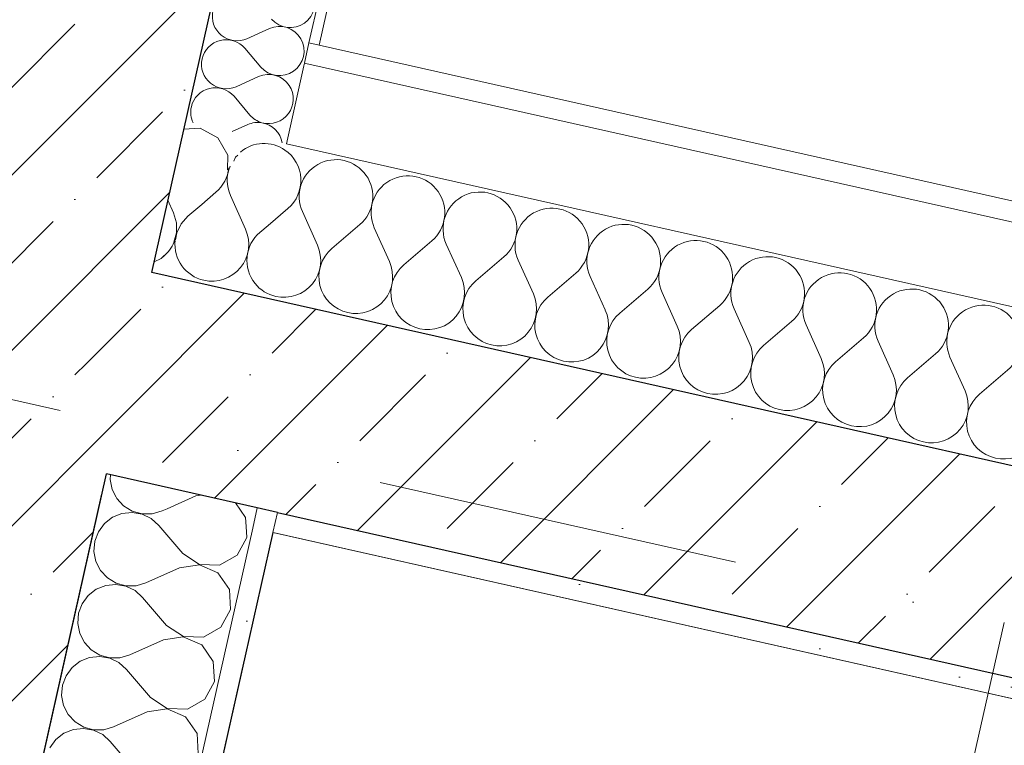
# Model space of a CAD drawing. Header units: millimetres. Extents: x -6990773 to -6682839, y 6117771 to 6220266.
# Tile 65 of 154: x -6948372 to -6947419, y 6150720 to 6151422. Entities that reach past the tile are written whole.
import ezdxf
from ezdxf.enums import TextEntityAlignment as Align

# ---------------------------------------------------------------- set-up
doc = ezdxf.new("R2010")
doc.units = ezdxf.units.MM
doc.header["$MEASUREMENT"] = 0
doc.linetypes.add('Штрихпунктирная', pattern=[670.277762, 352.777767, -176.388884, 0, -141.111112])
for name, color, linetype in [('S - МОП.АР', 7, 'Continuous'), ('АР-Стены_внешние_.АР', 7, 'Continuous'), ('АР-Стены_внутренние_пилоны.АР', 7, 'Continuous'), ('АР-Чертеж-Оси_Осевые размеры.АР', 7, 'Continuous'), ('АР-Чертеж-Размеры.АР', 7, 'Continuous')]:
    doc.layers.add(name, color=color, linetype=linetype)
for name, color, linetype, lineweight in [('АР-Стены_внешние_.АР_Ном._пера__1', 7, 'Continuous', 30), ('АР-Стены_внутренние_пилоны.АР_Ном._пера__1', 7, 'Continuous', 30), ('АР-Чертеж-Оси_Осевые размеры.АР_Ном._пера__120', 7, 'Continuous', 0), ('АР-Чертеж-Размеры.АР_Ном._пера__1', 7, 'Continuous', 0)]:
    doc.layers.add(name, color=color, linetype=linetype, lineweight=lineweight)
doc.styles.add('РЎР“Р•РќР•Р\xa0Р\x98Р\xa0_РЎРўР\x98Р›Р¬_4', font='GOTHIC.TTF')
doc.dimstyles.new('СГЕНЕРИР_СТИЛЬ__3', dxfattribs={"dimtxt": 150, "dimasz": 237.5, "dimexe": 0.18, "dimexo": 0.0625, "dimgap": 0, "dimtad": 1, "dimdec": 0, "dimzin": 0, "dimdsep": 46, "dimtxsty": 'РЎР“Р•РќР•Р\xa0Р\x98Р\xa0_РЎРўР\x98Р›Р¬_4', "dimblk": 'ARROWHEAD_6', "dimblk1": 'ARROWHEAD_6', "dimblk2": 'ARROWHEAD_6', "dimcen": 0.09, "dimse1": 1, "dimse2": 1, "dimclrd": 7, "dimclre": 7, "dimclrt": 7, "dimazin": 0, "dimtfac": 1, "dimtdec": 4, "dimtmove": 0, "dimatfit": 3, "dimfxl": 1, "dimtolj": 1, "dimtzin": 0, "dimarcsym": 0})
pattern_1 = [(45, (-6338927.19, 6562677.8), (-84.852814, 84.852814), []), (45, (-6338969.62, 6562720.22), (-84.852814, 84.852814), [90, -30, 0, -30])]
pattern_2 = [(45, (-6338927.19, 6563027.8), (-111.369318, 111.369318), [0, -105, 0, -157.5]), (110, (-6338577.19, 6563027.8), (148.001588, 53.868173), [0, -77, 0, -133])]

# ---------------------------------------------------------------- blocks, each defined once
blk = doc.blocks.new('Стена_96_1', base_point=(-6948966.56, 6148418.71))
at = {"layer": 'АР-Стены_внешние_.АР', "linetype": 'Continuous', "lineweight": 0, "true_color": 0x000000}
h = blk.add_hatch(dxfattribs=at)
h.set_pattern_fill('ЖЕЛЕЗОБЕТОН__PROJECT__0001', color=18, style=0, pattern_type=2)
h.set_pattern_definition(pattern_1)
h.paths.add_polyline_path([(-6948709.14, 6150021.28), (-6948631.09, 6150003.75), (-6948514, 6149977.45), (-6948266.43, 6151079.82), (-6948461.57, 6151123.64)])
at = {"layer": 'АР-Стены_внешние_.АР_Ном._пера__1', "color": 7, "linetype": 'Continuous', "lineweight": 30, "flags": 128}
blk.add_lwpolyline([(-6948514, 6149977.45), (-6948288.34, 6150982.25)], dxfattribs=at)
blk = doc.blocks.new('Стена_97_1', base_point=(-6948364, 6151101.73))
at = {"layer": 'АР-Стены_внутренние_пилоны.АР', "linetype": 'Continuous', "lineweight": 0, "true_color": 0x000000}
h = blk.add_hatch(dxfattribs=at)
h.set_pattern_fill('ЖЕЛЕЗОБЕТОН__PROJECT__0001', color=18, style=0, pattern_type=2)
h.set_pattern_definition(pattern_1)
h.paths.add_polyline_path([(-6942469.56, 6149880.4), (-6948244.52, 6151177.39), (-6948288.34, 6150982.25), (-6942513.39, 6149685.26)])
h = blk.add_hatch(dxfattribs=at)
h.set_pattern_fill('ШТУКАТУРКА__ГИПС_01_0001', color=18, style=0, pattern_type=2)
h.set_pattern_definition(pattern_2)
h.paths.add_polyline_path([(-6942532.9, 6149689.65), (-6948122.78, 6150945.06), (-6948127.17, 6150925.55), (-6942537.29, 6149670.13)])
at = {"layer": 'АР-Стены_внутренние_пилоны.АР_Ном._пера__1', "color": 7, "linetype": 'Continuous', "lineweight": 30}
for p, q in [((-6948142.3, 6150949.45), (-6948288.34, 6150982.25)), ((-6948122.78, 6150945.06), (-6948142.3, 6150949.45)), ((-6948122.78, 6150945.06), (-6942513.39, 6149685.26))]:
    blk.add_line(p, q, dxfattribs=at)
at = {"layer": 'АР-Стены_внутренние_пилоны.АР_Ном._пера__1', "color": 7, "linetype": 'Continuous', "lineweight": 0}
blk.add_line((-6948127.17, 6150925.55), (-6948122.78, 6150945.06), dxfattribs=at)
at = {"layer": 'АР-Стены_внутренние_пилоны.АР_Ном._пера__1', "color": 7, "linetype": 'Continuous', "lineweight": 30, "flags": 128}
blk.add_lwpolyline([(-6940195.87, 6149369.76), (-6948244.52, 6151177.39)], dxfattribs=at)
at = {"layer": 'АР-Стены_внутренние_пилоны.АР_Ном._пера__1', "color": 7, "linetype": 'Continuous', "lineweight": 0, "flags": 128}
blk.add_lwpolyline([(-6948127.17, 6150925.55), (-6942537.29, 6149670.13)], dxfattribs=at)
blk = doc.blocks.new('Стена_99_1', base_point=(-6948364, 6151101.73))
at = {"layer": 'АР-Стены_внешние_.АР', "linetype": 'Continuous', "lineweight": 0, "true_color": 0x000000}
h = blk.add_hatch(dxfattribs=at)
h.set_pattern_fill('ЖЕЛЕЗОБЕТОН__PROJECT__0001', color=18, style=0, pattern_type=2)
h.set_pattern_definition(pattern_1)
h.paths.add_polyline_path([(-6948461.57, 6151123.64), (-6948266.43, 6151079.82), (-6947981.52, 6152348.45), (-6948176.66, 6152392.28)])
at = {"layer": 'АР-Стены_внешние_.АР_Ном._пера__1', "color": 7, "linetype": 'Continuous', "lineweight": 30, "flags": 128}
blk.add_lwpolyline([(-6948244.52, 6151177.39), (-6947981.52, 6152348.45)], dxfattribs=at)
blk = doc.blocks.new('*X365', base_point=(-6338927.19, 6562677.79))
at = {"layer": 'АР-Стены_внешние_.АР_Ном._пера__1', "color": 7, "linetype": 'Continuous', "lineweight": 0}
for p, q in [((-6948197.6, 6151316.93), (-6948213.38, 6151316.04)), ((-6948180.45, 6151307.61), (-6948197.6, 6151316.93)), ((-6948170.76, 6151290.66), (-6948180.45, 6151307.61)), ((-6948171.23, 6151276.77), (-6948170.76, 6151290.66)), ((-6948163.4, 6151289.01), (-6948165.1, 6151285.09)), ((-6948160.93, 6151290.73), (-6948163.4, 6151289.01)), ((-6948228.86, 6151247.11), (-6948223.35, 6151234.86)), ((-6948196.02, 6151243.16), (-6948209.41, 6151231.73)), ((-6948220.59, 6151225.4), (-6948223.35, 6151234.86)), ((-6948209.41, 6151231.73), (-6948215.96, 6151224.36)), ((-6948220.52, 6151215.55), (-6948220.59, 6151225.4)), ((-6948215.96, 6151224.36), (-6948220.24, 6151215.48)), ((-6948222.99, 6151206.58), (-6948220.52, 6151215.55)), ((-6948220.24, 6151215.48), (-6948221.41, 6151208.72)), ((-6948235.48, 6151190.93), (-6948232.49, 6151193.7)), ((-6948242.26, 6151187.48), (-6948235.48, 6151190.93))]:
    blk.add_line(p, q, dxfattribs=at)
blk = doc.blocks.new('*X368', base_point=(-6338927.19, 6562677.79))
at = {"layer": 'АР-Стены_внешние_.АР_Ном._пера__1', "color": 7, "linetype": 'Continuous', "lineweight": 0}
for p, q in [((-6948112.55, 6151239.26), (-6948131.83, 6151222.81)), ((-6948098.61, 6151236.13), (-6948083.97, 6151203.56)), ((-6948042.86, 6151223.61), (-6948070.03, 6151200.43)), ((-6948028.92, 6151220.48), (-6948014.27, 6151187.9)), ((-6947973.17, 6151207.95), (-6948000.34, 6151184.77)), ((-6947959.23, 6151204.82), (-6947944.58, 6151172.25)), ((-6947903.48, 6151192.3), (-6947930.64, 6151169.12)), ((-6947889.54, 6151189.17), (-6947874.89, 6151156.6)), ((-6947833.78, 6151176.65), (-6947860.95, 6151153.47)), ((-6947819.84, 6151173.52), (-6947805.2, 6151140.95)), ((-6947764.09, 6151161), (-6947791.26, 6151137.82)), ((-6947750.15, 6151157.87), (-6947735.5, 6151125.3)), ((-6947694.4, 6151145.35), (-6947721.57, 6151122.16)), ((-6947680.46, 6151142.22), (-6947665.81, 6151109.64)), ((-6947624.7, 6151129.69), (-6947651.87, 6151106.51)), ((-6947610.77, 6151126.56), (-6947596.12, 6151093.99)), ((-6947555.01, 6151114.04), (-6947582.18, 6151090.86)), ((-6947541.07, 6151110.91), (-6947526.43, 6151078.34)), ((-6947485.32, 6151098.39), (-6947512.49, 6151075.21)), ((-6947471.38, 6151095.26), (-6947456.73, 6151062.69)), ((-6947415.63, 6151082.74), (-6947442.8, 6151059.56))]:
    blk.add_line(p, q, dxfattribs=at)
for centre, start, end in [((-6948135.73, 6151266.43), 310.47221, 55.361), ((-6948066.04, 6151250.78), 310.47221, 204.21201), ((-6947996.35, 6151235.12), 310.47221, 204.21201), ((-6947926.66, 6151219.47), 310.47221, 204.21201), ((-6947856.96, 6151203.82), 310.47221, 204.21201), ((-6947787.27, 6151188.17), 310.47221, 204.21201), ((-6948116.54, 6151188.91), 257.34211, 24.21201), ((-6947717.58, 6151172.51), 310.47221, 204.21201), ((-6948046.85, 6151173.26), 130.47221, 257.34211), ((-6947647.89, 6151156.86), 310.47221, 204.21201), ((-6948046.85, 6151173.26), 257.34211, 24.21201), ((-6947977.15, 6151157.6), 130.47221, 257.34211), ((-6947578.19, 6151141.21), 310.47221, 204.21201), ((-6948116.54, 6151188.91), 218.60676, 257.34211), ((-6947977.15, 6151157.6), 257.34211, 24.21201), ((-6947907.46, 6151141.95), 130.47221, 257.34211), ((-6947907.46, 6151141.95), 257.34211, 24.21201), ((-6947508.5, 6151125.56), 310.47221, 204.21201), ((-6947837.77, 6151126.3), 130.47221, 257.34211), ((-6947438.81, 6151109.91), 310.47221, 204.21201), ((-6947837.77, 6151126.3), 257.34211, 24.21201), ((-6947768.08, 6151110.65), 130.47221, 257.34211), ((-6947768.08, 6151110.65), 257.34211, 24.21201), ((-6947698.38, 6151095), 130.47221, 257.34211), ((-6947698.38, 6151095), 257.34211, 24.21201), ((-6947628.69, 6151079.34), 130.47221, 257.34211), ((-6947628.69, 6151079.34), 257.34211, 24.21201), ((-6947559, 6151063.69), 130.47221, 257.34211), ((-6947559, 6151063.69), 257.34211, 24.21201), ((-6947489.31, 6151048.04), 130.47221, 257.34211), ((-6947489.31, 6151048.04), 257.34211, 24.21201), ((-6947419.61, 6151032.39), 130.47221, 257.34211), ((-6947419.61, 6151032.39), 257.34211, 24.21201)]:
    blk.add_arc(centre, 35.71, start, end, dxfattribs=at)
blk = doc.blocks.new('*X369', base_point=(-6338927.19, 6562677.79))
at = {"layer": 'АР-Стены_внешние_.АР_Ном._пера__1', "color": 7, "linetype": 'Continuous', "lineweight": 0}
for p, q in [((-6948182.25, 6151254.91), (-6948196.02, 6151243.16)), ((-6948168.31, 6151251.78), (-6948153.66, 6151219.21)), ((-6948131.83, 6151222.81), (-6948139.72, 6151216.08))]:
    blk.add_line(p, q, dxfattribs=at)
for centre, start, end in [((-6948135.73, 6151266.43), 55.361, 129.95129), ((-6948205.43, 6151282.08), 310.47221, 354.40648), ((-6948135.73, 6151266.43), 157.23329, 204.21201), ((-6948186.23, 6151204.56), 257.34211, 24.21201), ((-6948116.54, 6151188.91), 130.47221, 218.60676), ((-6948255.93, 6151220.21), 309.20961, 337.97497), ((-6948186.23, 6151204.56), 174.0541, 257.34211)]:
    blk.add_arc(centre, 35.71, start, end, dxfattribs=at)
blk = doc.blocks.new('Стена_133_1', base_point=(-6948190.86, 6151165.34))
at = {"layer": 'АР-Стены_внешние_.АР_Ном._пера__1', "color": 7, "linetype": 'Continuous', "lineweight": 0}
for p, q in [((-6948114.08, 6151301.83), (-6948097.15, 6151377.22)), ((-6940243.64, 6149616.22), (-6948095.38, 6151379.62)), ((-6940260, 6149537.9), (-6948114.08, 6151301.83))]:
    blk.add_line(p, q, dxfattribs=at)
at = {"layer": 'АР-Стены_внешние_.АР_Ном._пера__1', "color": 7, "linetype": 'Continuous', "lineweight": 0, "flags": 128}
for points in [[(-6940247.84, 6149637.66), (-6948082.41, 6151397.21)], [(-6948244.52, 6151177.39), (-6940195.3, 6149369.63)]]:
    blk.add_lwpolyline(points, dxfattribs=at)
at = {"layer": 'АР-Стены_внутренние_пилоны.АР_Ном._пера__1', "color": 7, "linetype": 'Continuous', "lineweight": 0}
for p, q in [((-6948092.17, 6151399.4), (-6948096.55, 6151379.88)), ((-6948092.17, 6151399.4), (-6948082.41, 6151397.21)), ((-6948096.55, 6151379.88), (-6948097.15, 6151377.22)), ((-6948096.55, 6151379.88), (-6948095.38, 6151379.62))]:
    blk.add_line(p, q, dxfattribs=at)
at = {"layer": 'АР-Стены_внутренние_пилоны.АР_Ном._пера__1', "color": 7, "linetype": 'Continuous', "lineweight": 0, "flags": 128}
blk.add_lwpolyline([(-6948244.52, 6151177.39), (-6948211.65, 6151323.74)], dxfattribs=at)
at = {"layer": 'АР-Стены_внешние_.АР', "color": 7, "lineweight": 0}
for name in ['*X365', '*X369', '*X368']:
    blk.add_blockref(name, (-6338927.19, 6562677.79), dxfattribs=at)
blk = doc.blocks.new('*X376', base_point=(-6338927.19, 6562677.79))
at = {"layer": 'АР-Стены_внутренние_пилоны.АР_Ном._пера__1', "color": 7, "linetype": 'Continuous', "lineweight": 0}
for centre, start, end in [((-6948131.2, 6151345.15), 254.15494, 33.02964), ((-6948141.63, 6151298.68), 9.82675, 80.60858)]:
    blk.add_arc(centre, 23.81, start, end, dxfattribs=at)
blk = doc.blocks.new('*X377', base_point=(-6338927.19, 6562677.79))
at = {"layer": 'АР-Стены_внутренние_пилоны.АР_Ном._пера__1', "color": 7, "linetype": 'Continuous', "lineweight": 0}
for p, q in [((-6948130.53, 6151413.32), (-6948152.24, 6151403.56)), ((-6948138.87, 6151376.15), (-6948154.33, 6151394.27)), ((-6948140.96, 6151366.86), (-6948162.68, 6151357.1)), ((-6948149.31, 6151329.69), (-6948164.76, 6151347.8)), ((-6948151.4, 6151320.4), (-6948166.51, 6151313.6))]:
    blk.add_line(p, q, dxfattribs=at)
for centre, start, end in [((-6948110.33, 6151438.07), 220.47183, 114.21162), ((-6948162.01, 6151425.27), 167.34172, 294.21162), ((-6948120.76, 6151391.61), 220.47183, 114.21162), ((-6948172.44, 6151378.81), 40.47183, 167.34172), ((-6948172.44, 6151378.81), 167.34172, 294.21162), ((-6948131.2, 6151345.15), 33.02964, 114.21162), ((-6948182.88, 6151332.35), 40.47183, 167.34172), ((-6948182.88, 6151332.35), 167.34172, 205.48156), ((-6948131.2, 6151345.15), 220.47183, 254.15494), ((-6948141.63, 6151298.68), 80.60858, 114.21162)]:
    blk.add_arc(centre, 23.81, start, end, dxfattribs=at)
blk = doc.blocks.new('Стена_137_1', base_point=(-6948190.86, 6151165.34))
at = {"layer": 'АР-Стены_внутренние_пилоны.АР', "linetype": 'Continuous', "lineweight": 0, "true_color": 0x000000}
h = blk.add_hatch(dxfattribs=at)
h.set_pattern_fill('ШТУКАТУРКА__ГИПС_01_0001', color=18, style=0, pattern_type=2)
h.set_pattern_definition(pattern_2)
h.paths.add_polyline_path([(-6948082.41, 6151397.21), (-6947874.18, 6152324.34), (-6947883.94, 6152326.53), (-6948092.17, 6151399.4)])
at = {"layer": 'АР-Стены_внешние_.АР_Ном._пера__1', "color": 7, "linetype": 'Continuous', "lineweight": 0}
blk.add_line((-6948114.08, 6151301.83), (-6948097.15, 6151377.22), dxfattribs=at)
at = {"layer": 'АР-Стены_внутренние_пилоны.АР_Ном._пера__1', "color": 7, "linetype": 'Continuous', "lineweight": 0}
for p, q in [((-6948092.17, 6151399.4), (-6947883.94, 6152326.53)), ((-6948092.17, 6151399.4), (-6948096.55, 6151379.88)), ((-6948092.17, 6151399.4), (-6948082.41, 6151397.21)), ((-6948096.55, 6151379.88), (-6948097.15, 6151377.22))]:
    blk.add_line(p, q, dxfattribs=at)
at = {"layer": 'АР-Стены_внутренние_пилоны.АР_Ном._пера__1', "color": 7, "linetype": 'Continuous', "lineweight": 0, "flags": 128}
for points in [[(-6947981.51, 6152348.45), (-6948211.65, 6151323.74)], [(-6948082.41, 6151397.21), (-6947874.18, 6152324.34)]]:
    blk.add_lwpolyline(points, dxfattribs=at)
at = {"layer": 'АР-Стены_внутренние_пилоны.АР', "color": 7, "lineweight": 0}
for name in ['*X377', '*X376']:
    blk.add_blockref(name, (-6338927.19, 6562677.79), dxfattribs=at)
blk = doc.blocks.new('Стандартный Маркер Сетки[57]_1', base_point=(-6947419.05, 6150838.36))
at = {"layer": 'АР-Чертеж-Оси_Осевые размеры.АР_Ном._пера__120', "color": 7, "linetype": 'Штрихпунктирная', "lineweight": 0}
blk.add_line((-6947638.19, 6149862.67), (-6947419.05, 6150838.36), dxfattribs=at)
at = {"layer": 'АР-Чертеж-Оси_Осевые размеры.АР_Ном._пера__120', "color": 7, "lineweight": 0, "style": 'РЎР“Р•РќР•Р\xa0Р\x98Р\xa0_РЎРўР\x98Р›Р¬_4'}
blk.add_attdef('AC_MarkerText_1', text='', height=350, rotation=347.34172, dxfattribs=at).set_placement((-6952459.47, 6128265.81), align=Align.TOP_CENTER)
blk = doc.blocks.new('Стандартный Маркер Сетки[69]_1', base_point=(-6947419.05, 6150838.36))
at = {"layer": 'АР-Чертеж-Оси_Осевые размеры.АР_Ном._пера__120', "color": 7, "linetype": 'Штрихпунктирная', "lineweight": 0}
blk.add_line((-6947638.19, 6149862.67), (-6947419.05, 6150838.36), dxfattribs=at)
at = {"layer": 'АР-Чертеж-Оси_Осевые размеры.АР_Ном._пера__120', "color": 7, "lineweight": 0, "style": 'РЎР“Р•РќР•Р\xa0Р\x98Р\xa0_РЎРўР\x98Р›Р¬_4'}
blk.add_attdef('AC_MarkerText_1', text='', height=350, rotation=347.34172, dxfattribs=at).set_placement((-6952459.47, 6128265.81), align=Align.TOP_CENTER)
blk = doc.blocks.new('*D419', base_point=(-6338927.19, 6562677.79))
at = {"layer": 'АР-Чертеж-Размеры.АР_Ном._пера__1', "color": 7, "linetype": 'Continuous', "lineweight": 0, "transparency": 16777216}
for p, q in [((-6947986.43, 6151824.58), (-6947883.71, 6152281.93)), ((-6947785.71, 6152147.82), (-6948084.42, 6151958.68)), ((-6948118.01, 6152094.34), (-6947935.07, 6152053.25)), ((-6947935.07, 6152053.25), (-6940100.51, 6150293.65)), ((-6940151.87, 6150064.98), (-6940049.15, 6150522.33)), ((-6940249.86, 6150199.08), (-6939951.16, 6150388.22)), ((-6940100.51, 6150293.65), (-6939917.57, 6150252.57))]:
    blk.add_line(p, q, dxfattribs=at)
at = {"layer": 'АР-Чертеж-Размеры.АР_Ном._пера__1', "color": 7, "lineweight": 0, "transparency": 16777216, "insert": (-6944269.13, 6151260.65), "char_height": 150, "attachment_point": 7, "rotation": 347.34172, "style": 'РЎР“Р•РќР•Р\xa0Р\x98Р\xa0_РЎРўР\x98Р›Р¬_4'}
blk.add_mtext('\\A1;{\\pql;\\fCentury Gothic|b0|i0|c204|p0;\\W1.000000;8\xa0030}', dxfattribs=at)
blk = doc.blocks.new('ARROWHEAD_6')
at = {"color": 0, "linetype": 'Continuous', "lineweight": 0}
for p, q in [((-0.5, -0.5), (0.5, 0.5)), ((0, 0), (-1, 0))]:
    blk.add_line(p, q, dxfattribs=at)
blk = doc.blocks.new('*D455', base_point=(-6338927.19, 6562677.79))
at = {"layer": 'АР-Чертеж-Размеры.АР_Ном._пера__1', "color": 7, "linetype": 'Continuous', "lineweight": 0, "transparency": 16777216}
for p, q in [((-6948257.62, 6150344.71), (-6948154.9, 6150802.07)), ((-6948056.91, 6150667.96), (-6948355.61, 6150478.82)), ((-6948389.2, 6150614.47), (-6948206.26, 6150573.39)), ((-6948206.26, 6150573.39), (-6946372.49, 6150161.54)), ((-6946423.85, 6149932.86), (-6946321.13, 6150390.22)), ((-6946223.13, 6150256.11), (-6946521.84, 6150066.97))]:
    blk.add_line(p, q, dxfattribs=at)
at = {"layer": 'АР-Чертеж-Размеры.АР_Ном._пера__1', "color": 7, "lineweight": 0, "transparency": 16777216, "insert": (-6947540.42, 6150454.59), "char_height": 150, "attachment_point": 7, "rotation": 347.34197, "style": 'РЎР“Р•РќР•Р\xa0Р\x98Р\xa0_РЎРўР\x98Р›Р¬_4'}
blk.add_mtext('\\A1;{\\pql;\\fCentury Gothic|b0|i0|c204|p0;\\W1.000000;1 880}', dxfattribs=at)
blk = doc.blocks.new('*X473', base_point=(-6338927.19, 6562677.79))
at = {"layer": 'АР-Стены_внутренние_пилоны.АР_Ном._пера__1', "color": 7, "linetype": 'Continuous', "lineweight": 0}
for p, q in [((-6948284.43, 6150981.37), (-6948284.79, 6150976.99)), ((-6948284.79, 6150976.99), (-6948282.89, 6150967.32)), ((-6948282.89, 6150967.32), (-6948278.98, 6150959.65)), ((-6948201.92, 6150961.06), (-6948229.68, 6150948.57)), ((-6948197.13, 6150961.76), (-6948201.92, 6150961.06)), ((-6948153.51, 6150940.15), (-6948163.3, 6150954.16)), ((-6948153.02, 6150931.36), (-6948153.51, 6150940.15))]:
    blk.add_line(p, q, dxfattribs=at)
blk = doc.blocks.new('*X475', base_point=(-6338927.19, 6562677.79))
at = {"layer": 'АР-Стены_внутренние_пилоны.АР_Ном._пера__1', "color": 7, "linetype": 'Continuous', "lineweight": 0}
for p, q in [((-6948278.98, 6150959.65), (-6948278.42, 6150958.54)), ((-6948278.42, 6150958.54), (-6948271.72, 6150951.32)), ((-6948263.57, 6150944.99), (-6948273.37, 6150943.96)), ((-6948271.72, 6150951.32), (-6948263.3, 6150946.2)), ((-6948253.86, 6150943.29), (-6948263.57, 6150944.99)), ((-6948263.3, 6150946.2), (-6948253.8, 6150943.58)), ((-6948243.95, 6150943.65), (-6948234.49, 6150946.41)), ((-6948229.68, 6150948.57), (-6948234.49, 6150946.41)), ((-6948282.52, 6150940.29), (-6948290.32, 6150934.27)), ((-6948273.37, 6150943.96), (-6948282.52, 6150940.29)), ((-6948244.99, 6150939.02), (-6948253.86, 6150943.29)), ((-6948253.8, 6150943.58), (-6948243.95, 6150943.65)), ((-6948237.62, 6150932.47), (-6948244.99, 6150939.02)), ((-6948296.17, 6150926.34), (-6948299.63, 6150917.12)), ((-6948290.32, 6150934.27), (-6948296.17, 6150926.34)), ((-6948214.44, 6150905.3), (-6948237.62, 6150932.47)), ((-6948152.42, 6150920.66), (-6948153.02, 6150931.36)), ((-6948299.63, 6150917.12), (-6948300.45, 6150907.3)), ((-6948161.74, 6150903.51), (-6948152.42, 6150920.66)), ((-6948300.45, 6150907.3), (-6948298.54, 6150897.63)), ((-6948298.54, 6150897.63), (-6948294.07, 6150888.85)), ((-6948214.44, 6150905.3), (-6948198.19, 6150894.48)), ((-6948178.69, 6150893.82), (-6948161.74, 6150903.51)), ((-6948294.07, 6150888.85), (-6948287.37, 6150881.62)), ((-6948217.57, 6150891.37), (-6948250.14, 6150876.72)), ((-6948198.26, 6150894.2), (-6948217.57, 6150891.37)), ((-6948180.34, 6150886.46), (-6948198.26, 6150894.2)), ((-6948198.19, 6150894.48), (-6948178.69, 6150893.82)), ((-6948287.37, 6150881.62), (-6948278.95, 6150876.51)), ((-6948169.17, 6150870.46), (-6948180.34, 6150886.46)), ((-6948298.17, 6150870.6), (-6948305.97, 6150864.58)), ((-6948289.02, 6150874.27), (-6948298.17, 6150870.6)), ((-6948279.22, 6150875.29), (-6948289.02, 6150874.27)), ((-6948269.52, 6150873.6), (-6948279.22, 6150875.29)), ((-6948278.95, 6150876.51), (-6948269.45, 6150873.88)), ((-6948260.64, 6150869.32), (-6948269.52, 6150873.6)), ((-6948269.45, 6150873.88), (-6948259.6, 6150873.96)), ((-6948253.27, 6150862.78), (-6948260.64, 6150869.32)), ((-6948259.6, 6150873.96), (-6948250.14, 6150876.72)), ((-6948168.08, 6150850.97), (-6948169.17, 6150870.46)), ((-6948305.97, 6150864.58), (-6948311.82, 6150856.65)), ((-6948230.09, 6150835.61), (-6948253.27, 6150862.78)), ((-6948311.82, 6150856.65), (-6948315.29, 6150847.43)), ((-6948177.39, 6150833.82), (-6948168.08, 6150850.97)), ((-6948315.29, 6150847.43), (-6948316.1, 6150837.61)), ((-6948316.1, 6150837.61), (-6948314.2, 6150827.94)), ((-6948230.09, 6150835.61), (-6948213.85, 6150824.79)), ((-6948194.34, 6150824.13), (-6948177.39, 6150833.82)), ((-6948314.2, 6150827.94), (-6948309.73, 6150819.16)), ((-6948233.22, 6150821.67), (-6948265.79, 6150807.03)), ((-6948213.91, 6150824.51), (-6948233.22, 6150821.67)), ((-6948195.99, 6150816.77), (-6948213.91, 6150824.51)), ((-6948213.85, 6150824.79), (-6948194.34, 6150824.13)), ((-6948309.73, 6150819.16), (-6948303.02, 6150811.93)), ((-6948303.02, 6150811.93), (-6948294.6, 6150806.81)), ((-6948184.82, 6150800.76), (-6948195.99, 6150816.77)), ((-6948304.68, 6150804.57), (-6948313.82, 6150800.91)), ((-6948294.88, 6150805.6), (-6948304.68, 6150804.57)), ((-6948285.17, 6150803.91), (-6948294.88, 6150805.6)), ((-6948294.6, 6150806.81), (-6948285.11, 6150804.19)), ((-6948276.29, 6150799.63), (-6948285.17, 6150803.91)), ((-6948285.11, 6150804.19), (-6948275.25, 6150804.26)), ((-6948275.25, 6150804.26), (-6948265.79, 6150807.03)), ((-6948321.62, 6150794.88), (-6948327.47, 6150786.96)), ((-6948313.82, 6150800.91), (-6948321.62, 6150794.88)), ((-6948268.92, 6150793.09), (-6948276.29, 6150799.63)), ((-6948245.74, 6150765.92), (-6948268.92, 6150793.09)), ((-6948183.73, 6150781.27), (-6948184.82, 6150800.76)), ((-6948327.47, 6150786.96), (-6948330.94, 6150777.73)), ((-6948330.94, 6150777.73), (-6948331.75, 6150767.91)), ((-6948193.05, 6150764.12), (-6948183.73, 6150781.27)), ((-6948331.75, 6150767.91), (-6948329.85, 6150758.24)), ((-6948245.74, 6150765.92), (-6948229.5, 6150755.1)), ((-6948209.99, 6150754.43), (-6948193.05, 6150764.12)), ((-6948329.85, 6150758.24), (-6948325.38, 6150749.46)), ((-6948229.56, 6150754.82), (-6948248.87, 6150751.98)), ((-6948211.64, 6150747.08), (-6948229.56, 6150754.82)), ((-6948229.5, 6150755.1), (-6948209.99, 6150754.43)), ((-6948325.38, 6150749.46), (-6948318.68, 6150742.24)), ((-6948248.87, 6150751.98), (-6948281.45, 6150737.33)), ((-6948200.47, 6150731.07), (-6948211.64, 6150747.08)), ((-6948320.33, 6150734.88), (-6948329.48, 6150731.22)), ((-6948310.53, 6150735.91), (-6948320.33, 6150734.88)), ((-6948318.68, 6150742.24), (-6948310.26, 6150737.12)), ((-6948300.82, 6150734.22), (-6948310.53, 6150735.91)), ((-6948310.26, 6150737.12), (-6948300.76, 6150734.5)), ((-6948300.76, 6150734.5), (-6948290.9, 6150734.57)), ((-6948290.9, 6150734.57), (-6948281.45, 6150737.33)), ((-6948337.27, 6150725.19), (-6948343.13, 6150717.26)), ((-6948329.48, 6150731.22), (-6948337.27, 6150725.19)), ((-6948291.95, 6150729.94), (-6948300.82, 6150734.22)), ((-6948284.58, 6150723.4), (-6948291.95, 6150729.94)), ((-6948199.38, 6150711.58), (-6948200.47, 6150731.07)), ((-6948261.4, 6150696.23), (-6948284.58, 6150723.4))]:
    blk.add_line(p, q, dxfattribs=at)
blk = doc.blocks.new('Стена_142_1', base_point=(-6948834.25, 6148553.01))
at = {"layer": 'АР-Стены_внутренние_пилоны.АР', "linetype": 'Continuous', "lineweight": 0, "true_color": 0x000000}
h = blk.add_hatch(dxfattribs=at)
h.set_pattern_fill('ШТУКАТУРКА__ГИПС_01_0001', color=18, style=0, pattern_type=2)
h.set_pattern_definition(pattern_2)
h.paths.add_polyline_path([(-6948122.78, 6150945.06), (-6948142.3, 6150949.45), (-6948146.68, 6150929.93), (-6948127.17, 6150925.55)])
h = blk.add_hatch(dxfattribs=at)
h.set_pattern_fill('ШТУКАТУРКА__ГИПС_01_0001', color=18, style=0, pattern_type=2)
h.set_pattern_definition(pattern_2)
h.paths.add_polyline_path([(-6948367.96, 6149944.66), (-6948348.45, 6149940.27), (-6948127.17, 6150925.55), (-6948146.68, 6150929.93)])
at = {"layer": 'АР-Стены_внутренние_пилоны.АР_Ном._пера__1', "color": 7, "linetype": 'Continuous', "lineweight": 30}
for p, q in [((-6948142.3, 6150949.45), (-6948288.34, 6150982.25)), ((-6948122.78, 6150945.06), (-6948142.3, 6150949.45))]:
    blk.add_line(p, q, dxfattribs=at)
at = {"layer": 'АР-Стены_внутренние_пилоны.АР_Ном._пера__1', "color": 7, "linetype": 'Continuous', "lineweight": 0}
for p, q in [((-6948146.68, 6150929.93), (-6948142.3, 6150949.45)), ((-6948127.17, 6150925.55), (-6948122.78, 6150945.06)), ((-6948367.96, 6149944.66), (-6948146.68, 6150929.93))]:
    blk.add_line(p, q, dxfattribs=at)
at = {"layer": 'АР-Стены_внутренние_пилоны.АР_Ном._пера__1', "color": 7, "linetype": 'Continuous', "lineweight": 0, "flags": 128}
for points in [[(-6948293.03, 6150962.8), (-6948514.32, 6149977.52)], [(-6948348.45, 6149940.27), (-6948127.17, 6150925.55)]]:
    blk.add_lwpolyline(points, dxfattribs=at)
at = {"layer": 'АР-Стены_внутренние_пилоны.АР', "color": 7, "lineweight": 0}
for name in ['*X473', '*X475']:
    blk.add_blockref(name, (-6338927.19, 6562677.79), dxfattribs=at)
blk = doc.blocks.new('Стандартный Маркер Сетки[86]_1', base_point=(-6986281.86, 6159566.74))
at = {"layer": 'АР-Чертеж-Оси_Осевые размеры.АР_Ном._пера__120', "color": 7, "linetype": 'Штрихпунктирная', "lineweight": 0}
blk.add_line((-6985306.16, 6159347.61), (-6906364.95, 6141617.83), dxfattribs=at)
at = {"layer": 'АР-Чертеж-Оси_Осевые размеры.АР_Ном._пера__120', "color": 7, "lineweight": 0, "style": 'РЎР“Р•РќР•Р\xa0Р\x98Р\xa0_РЎРўР\x98Р›Р¬_4'}
for tag, p in [('AC_MarkerText_1_0', (-6986699.77, 6159857.39)), ('AC_MarkerText_1_1', (-6904831.48, 6141470.2))]:
    blk.add_attdef(tag, text='', height=350, rotation=347.34172, dxfattribs=at).set_placement(p, align=Align.TOP_CENTER)
blk = doc.blocks.new('Стандартный Маркер Сетки[91]_1', base_point=(-6986281.86, 6159566.74))
at = {"layer": 'АР-Чертеж-Оси_Осевые размеры.АР_Ном._пера__120', "color": 7, "linetype": 'Штрихпунктирная', "lineweight": 0}
blk.add_line((-6985306.16, 6159347.61), (-6906364.95, 6141617.83), dxfattribs=at)
at = {"layer": 'АР-Чертеж-Оси_Осевые размеры.АР_Ном._пера__120', "color": 7, "lineweight": 0, "style": 'РЎР“Р•РќР•Р\xa0Р\x98Р\xa0_РЎРўР\x98Р›Р¬_4'}
for tag, p in [('AC_MarkerText_1_0', (-6986699.77, 6159857.39)), ('AC_MarkerText_1_1', (-6904831.48, 6141470.2))]:
    blk.add_attdef(tag, text='', height=350, rotation=347.34172, dxfattribs=at).set_placement(p, align=Align.TOP_CENTER)
blk = doc.blocks.new('Стандартный Маркер Сетки[95]_1', base_point=(-6986281.86, 6159566.74))
at = {"layer": 'АР-Чертеж-Оси_Осевые размеры.АР_Ном._пера__120', "color": 7, "linetype": 'Штрихпунктирная', "lineweight": 0}
blk.add_line((-6985306.16, 6159347.61), (-6906364.95, 6141617.83), dxfattribs=at)
at = {"layer": 'АР-Чертеж-Оси_Осевые размеры.АР_Ном._пера__120', "color": 7, "lineweight": 0, "style": 'РЎР“Р•РќР•Р\xa0Р\x98Р\xa0_РЎРўР\x98Р›Р¬_4'}
for tag, p in [('AC_MarkerText_1_0', (-6986699.77, 6159857.39)), ('AC_MarkerText_1_1', (-6904831.48, 6141470.2))]:
    blk.add_attdef(tag, text='', height=350, rotation=347.34172, dxfattribs=at).set_placement(p, align=Align.TOP_CENTER)
blk = doc.blocks.new('Стандартный Маркер Сетки[101]_1', base_point=(-6986281.86, 6159566.74))
at = {"layer": 'АР-Чертеж-Оси_Осевые размеры.АР_Ном._пера__120', "color": 7, "linetype": 'Штрихпунктирная', "lineweight": 0}
blk.add_line((-6985306.16, 6159347.61), (-6906364.95, 6141617.83), dxfattribs=at)
at = {"layer": 'АР-Чертеж-Оси_Осевые размеры.АР_Ном._пера__120', "color": 7, "lineweight": 0, "style": 'РЎР“Р•РќР•Р\xa0Р\x98Р\xa0_РЎРўР\x98Р›Р¬_4'}
for tag, p in [('AC_MarkerText_1_0', (-6986699.77, 6159857.39)), ('AC_MarkerText_1_1', (-6904831.48, 6141470.2))]:
    blk.add_attdef(tag, text='', height=350, rotation=347.34172, dxfattribs=at).set_placement(p, align=Align.TOP_CENTER)

msp = doc.modelspace()

# ---------------------------------------------------------------- linework, layer by layer
at = {"layer": 'S - МОП.АР', "color": 254, "linetype": 'Continuous', "lineweight": 0, "true_color": 0xdadada, "flags": 128}
msp.add_lwpolyline([(-6948654.92, 6148574.24), (-6943065.36, 6147318.79), (-6942537.27, 6149670.19), (-6948126.78, 6150925.67)], close=True, dxfattribs=at)

# ---------------------------------------------------------------- block references
at = {"layer": 'АР-Стены_внешние_.АР', "color": 7, "lineweight": 0}
for name, p in [('Стена_99_1', (-6948364, 6151101.73)), ('Стена_133_1', (-6948190.86, 6151165.34)), ('Стена_96_1', (-6948966.56, 6148418.71))]:
    msp.add_blockref(name, p, dxfattribs=at)
at = {"layer": 'АР-Стены_внутренние_пилоны.АР', "color": 7, "lineweight": 0}
for name, p in [('Стена_137_1', (-6948190.86, 6151165.34)), ('Стена_97_1', (-6948364, 6151101.73)), ('Стена_142_1', (-6948834.25, 6148553.01))]:
    msp.add_blockref(name, p, dxfattribs=at)
at = {"layer": 'АР-Чертеж-Оси_Осевые размеры.АР', "color": 8, "linetype": 'Continuous', "lineweight": 15}
for name, p in [('Стандартный Маркер Сетки[86]_1', (-6986281.86, 6159566.74)), ('Стандартный Маркер Сетки[91]_1', (-6986281.86, 6159566.74)), ('Стандартный Маркер Сетки[95]_1', (-6986281.86, 6159566.74)), ('Стандартный Маркер Сетки[101]_1', (-6986281.86, 6159566.74)), ('Стандартный Маркер Сетки[57]_1', (-6947419.05, 6150838.36)), ('Стандартный Маркер Сетки[69]_1', (-6947419.05, 6150838.36))]:
    msp.add_blockref(name, p, dxfattribs=at)

# ---------------------------------------------------------------- dimensions: what is measured, and where the dimension line sits
at = {"layer": 'АР-Чертеж-Размеры.АР', "color": 7, "linetype": 'Continuous', "lineweight": 0}
dim = msp.add_linear_dim(base=(-6940100.51, 6150293.65), p1=(-6947874.18, 6152324.34), p2=(-6940039.61, 6150564.8), angle=347.34172, dimstyle='СГЕНЕРИР_СТИЛЬ__3', dxfattribs=at)
dim.commit()
dim.dimension.update_dxf_attribs({"geometry": '*D419', "text_midpoint": (-6944001.64, 6151277.44), "dimtype": 160, "text_rotation": 347.34172})
dim = msp.add_linear_dim(base=(-6946372.49, 6150161.54), p1=(-6948348.45, 6149940.27), p2=(-6946372.49, 6150161.54), angle=347.34197, text='1 880', dimstyle='СГЕНЕРИР_СТИЛЬ__3', dxfattribs=at)
dim.commit()
dim.dimension.update_dxf_attribs({"geometry": '*D455', "text_midpoint": (-6947272.92, 6150471.38), "dimtype": 160, "text_rotation": 347.34197})

doc.saveas('drawing.dxf')
